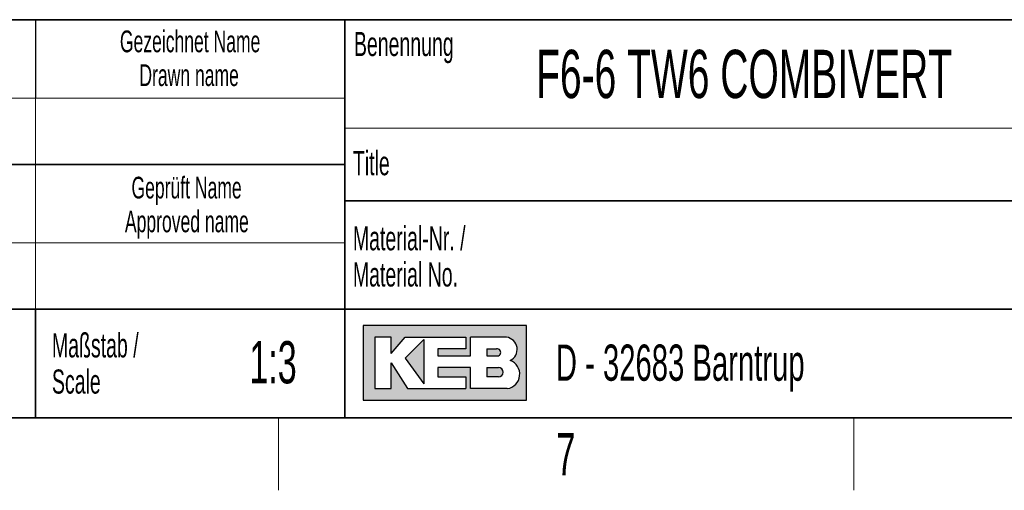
# Model space of a CAD drawing. Header units: millimetres. Extents: x 5 to 418, y 2 to 292.
# Tile 42 of 67: x 291 to 373, y 6 to 45. Entities that reach past the tile are written whole.
import ezdxf

# ---------------------------------------------------------------- set-up
doc = ezdxf.new("R2010")
doc.units = ezdxf.units.MM
doc.layers.add('SLD-0', color=7, linetype='Continuous')
doc.styles.add('SLDTEXTSTYLE1', font='TXT', dxfattribs={"width": 0.605})

msp = doc.modelspace()

# ---------------------------------------------------------------- hatches: boundary and pattern name
at = {"linetype": 'Continuous'}
h = msp.add_hatch(color=7, dxfattribs=at)
h.paths.add_polyline_path([(319.519086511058, 13.45626988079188), (333.083981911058, 13.45626988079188), (333.083981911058, 19.65736492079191), (319.519086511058, 19.65736492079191)], flags=0)
edge = h.paths.add_edge_path(flags=0)
edge.add_arc((331.3188604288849, 15.61738520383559), 1.20464082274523, -81.72003226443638, 70.1709600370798, ccw=False)
edge.add_line((331.4923410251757, 14.42530131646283), (331.480008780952, 14.42519098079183))
edge.add_line((331.480008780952, 14.42519098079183), (328.4331606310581, 14.42519098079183))
edge.add_line((328.4331606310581, 14.42519098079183), (328.4331606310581, 16.16924896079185))
edge.add_line((328.4331606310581, 16.16924896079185), (325.7201815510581, 16.16924896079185))
edge.add_line((325.7201815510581, 16.16924896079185), (325.7201815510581, 15.39411208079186))
edge.add_line((325.7201815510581, 15.39411208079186), (328.0455921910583, 15.39411208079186))
edge.add_line((328.0455921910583, 15.39411208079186), (328.0455921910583, 14.42519098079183))
edge.add_line((328.0455921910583, 14.42519098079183), (323.2009866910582, 14.42519098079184))
edge.add_line((323.2009866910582, 14.42519098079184), (321.8444971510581, 16.55681740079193))
edge.add_line((321.8444971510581, 16.55681740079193), (321.8444971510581, 14.42519098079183))
edge.add_line((321.8444971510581, 14.42519098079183), (320.4880076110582, 14.42519098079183))
edge.add_line((320.4880076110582, 14.42519098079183), (320.4880076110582, 18.68844382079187))
edge.add_line((320.4880076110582, 18.68844382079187), (321.8444971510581, 18.68844382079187))
edge.add_line((321.8444971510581, 18.68844382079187), (321.8444971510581, 17.33195428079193))
edge.add_line((321.8444971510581, 17.33195428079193), (323.0072024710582, 18.68844382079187))
edge.add_line((323.0072024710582, 18.68844382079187), (328.0455921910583, 18.68844382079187))
edge.add_line((328.0455921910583, 18.68844382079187), (328.0455921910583, 17.71952272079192))
edge.add_line((328.0455921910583, 17.71952272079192), (325.7201815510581, 17.71952272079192))
edge.add_line((325.7201815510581, 17.71952272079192), (325.7201815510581, 17.13817006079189))
edge.add_line((325.7201815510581, 17.13817006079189), (328.4331606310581, 17.13817006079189))
edge.add_line((328.4331606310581, 17.13817006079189), (328.4331606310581, 18.68844382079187))
edge.add_line((328.4331606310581, 18.68844382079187), (331.4242487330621, 18.68844382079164))
edge.add_line((331.4242487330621, 18.68844382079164), (331.4256482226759, 18.68844382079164))
edge.add_line((331.4256482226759, 18.68844382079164), (331.4259454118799, 18.68845828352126))
edge.add_arc((331.2860949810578, 17.67430640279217), 1.023749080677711, -64.45894120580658, 82.14849338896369, ccw=False)
msp.add_hatch(color=7, dxfattribs=at).paths.add_polyline_path([(324.5574762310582, 14.81275942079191), (324.557476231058, 18.49465960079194), (323.0072024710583, 16.94438584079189)], flags=0)
h = msp.add_hatch(color=7, dxfattribs=at)
edge = h.paths.add_edge_path(flags=0)
edge.add_line((329.7896501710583, 17.13817006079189), (330.6013652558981, 17.13817006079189))
edge.add_arc((330.6568434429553, 17.42884639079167), 0.2959232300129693, 259.1945394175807, 460.8054605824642)
edge.add_line((330.6013652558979, 17.71952272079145), (329.7896501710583, 17.71952272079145))
edge.add_line((329.7896501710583, 17.71952272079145), (329.7896501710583, 17.13817006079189))
h = msp.add_hatch(color=7, dxfattribs=at)
edge = h.paths.add_edge_path(flags=0)
edge.add_line((329.7896501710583, 15.39411208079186), (330.7588584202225, 15.39411208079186))
edge.add_arc((330.7588584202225, 15.78168052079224), 0.3875684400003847, 270.0000000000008, 450.0000000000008)
edge.add_line((330.7588584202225, 16.16924896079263), (330.7386620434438, 16.16924896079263))
edge.add_line((330.7386620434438, 16.16924896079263), (329.7896501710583, 16.16924896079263))
edge.add_line((329.7896501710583, 16.16924896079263), (329.7896501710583, 15.39411208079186))

# ---------------------------------------------------------------- linework, layer by layer
at = {"layer": 'SLD-0', "lineweight": 35}
for p, q in [((318, 45), (266.3304509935, 45)), ((318, 45), (318, 12)), ((318, 45), (318, 40.1053465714)), ((318, 45), (408, 45)), ((318, 45), (318, 12)), ((266.3304509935, 33), (318, 33)), ((408, 30), (318, 30)), ((266.3304509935, 21), (318, 21)), ((292.3304509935, 21), (292.3304509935, 12)), ((318, 21), (390, 21)), ((26, 12), (408, 12)), ((266.3304509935, 12), (318, 12))]:
    msp.add_line(p, q, dxfattribs=at)
at = {"layer": 'SLD-0'}
for p, q in [((292.3304509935, 45), (292.3304509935, 38.5)), ((331.4242487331, 18.6884438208), (331.4256482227, 18.6884438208)), ((331.4256482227, 18.6884438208), (331.4259454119, 18.6884582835)), ((331.480008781, 14.4251909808), (331.4923410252, 14.4253013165))]:
    msp.add_line(p, q, dxfattribs=at)
at = {"layer": 'SLD-0', "lineweight": 18}
for p, q in [((266.3304509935, 38.5), (318, 38.5)), ((292.3304509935, 38.5), (292.3304509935, 33)), ((292.3304509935, 33), (292.3304509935, 26.5)), ((266.3304509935, 26.5), (318, 26.5)), ((292.3304509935, 26.5), (292.3304509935, 21)), ((312.5, 6), (312.5, 12)), ((360.25, 6), (360.25, 12))]:
    msp.add_line(p, q, dxfattribs=at)
at = {"layer": 'SLD-0', "color": 7, "linetype": 'Continuous', "lineweight": 18}
msp.add_line((318, 36), (408, 36), dxfattribs=at)
at = {"layer": 'SLD-0', "linetype": 'Continuous'}
for p, q in [((333.0839819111, 19.6573649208), (319.5190865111, 19.6573649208)), ((319.5190865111, 19.6573649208), (319.5190865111, 13.4562698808)), ((333.0839819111, 13.4562698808), (333.0839819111, 19.6573649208)), ((321.8444971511, 18.6884438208), (320.4880076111, 18.6884438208)), ((320.4880076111, 18.6884438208), (320.4880076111, 14.4251909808)), ((321.8444971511, 17.3319542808), (323.0072024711, 18.6884438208)), ((321.8444971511, 17.3319542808), (321.8444971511, 18.6884438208)), ((323.0072024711, 18.6884438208), (328.0455921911, 18.6884438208)), ((324.5574762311, 18.4946596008), (323.0072024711, 16.9443858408)), ((324.5574762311, 18.4946596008), (324.5574762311, 14.8127594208)), ((328.0455921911, 18.6884438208), (328.0455921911, 17.7195227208)), ((331.4242487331, 18.6884438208), (328.4331606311, 18.6884438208)), ((328.4331606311, 17.1381700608), (328.4331606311, 18.6884438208)), ((331.4242487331, 18.6884438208), (331.4256482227, 18.6884438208)), ((331.4256482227, 18.6884438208), (331.4259454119, 18.6884582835)), ((325.7201815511, 17.7195227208), (325.7201815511, 17.1381700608)), ((328.0455921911, 17.7195227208), (325.7201815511, 17.7195227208)), ((329.7896501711, 17.7195227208), (330.6013652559, 17.7195227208)), ((329.7896501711, 17.7195227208), (329.7896501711, 17.1381700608)), ((321.8444971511, 14.4251909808), (321.8444971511, 16.5568174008)), ((321.8444971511, 16.5568174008), (323.2009866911, 14.4251909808)), ((323.0072024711, 16.9443858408), (324.5574762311, 14.8127594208)), ((325.7201815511, 17.1381700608), (328.4331606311, 17.1381700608)), ((329.7896501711, 17.1381700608), (330.6013652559, 17.1381700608)), ((325.7201815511, 16.1692489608), (325.7201815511, 15.3941120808)), ((328.4331606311, 16.1692489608), (325.7201815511, 16.1692489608)), ((328.4331606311, 14.4251909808), (328.4331606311, 16.1692489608)), ((329.7896501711, 16.1692489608), (330.7588584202, 16.1692489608)), ((329.7896501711, 16.1692489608), (329.7896501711, 15.3941120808)), ((330.7386620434, 16.1692489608), (330.7588584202, 16.1692489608)), ((325.7201815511, 15.3941120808), (328.0455921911, 15.3941120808)), ((328.0455921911, 15.3941120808), (328.0455921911, 14.4251909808)), ((330.7588584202, 15.3941120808), (329.7896501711, 15.3941120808)), ((320.4880076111, 14.4251909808), (321.8444971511, 14.4251909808)), ((323.2009866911, 14.4251909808), (328.0455921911, 14.4251909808)), ((331.480008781, 14.4251909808), (328.4331606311, 14.4251909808)), ((331.480008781, 14.4251909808), (331.4923410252, 14.4253013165)), ((319.5190865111, 13.4562698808), (333.0839819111, 13.4562698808))]:
    msp.add_line(p, q, dxfattribs=at)
at = {"layer": 'SLD-0', "color": 7, "linetype": 'Continuous', "lineweight": 35}
msp.add_line((408, 12), (318, 12), dxfattribs=at)
at = {"layer": 'SLD-0', "linetype": 'Continuous'}
for centre, radius, start, end in [((331.2860949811, 17.6743064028), 1.023749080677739, 295.5410587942, 82.148493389), ((330.656843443, 17.4288463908), 0.2959232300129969, 259.1945394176, 100.8054605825), ((331.3188604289, 15.6173852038), 1.204640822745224, 278.2799677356, 70.1709600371), ((330.7588584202, 15.7816805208), 0.3875684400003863, 270, 90)]:
    msp.add_arc(centre, radius, start, end, dxfattribs=at)

# ---------------------------------------------------------------- texts
at = {"layer": 'SLD-0', "style": 'SLDTEXTSTYLE1'}
for s, insert, char_height, attachment_point in [('Gezeichnet Name', (305.1708434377, 44.1039425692), 1.8, 2), ('Benennung', (318.7636716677, 43.9908879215), 2, 1), ('F6-6 TW6 COMBIVERT', (333.8826865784, 42.5045192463), 4, 1), ('Drawn name', (305.0870934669, 41.303942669), 1.8, 2), ('Title', (318.6797653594, 34.1107265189), 2, 1), ('Geprüft Name', (304.8761939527, 31.9851255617), 1.8, 2), ('Approved name', (304.900256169, 29.1851256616), 1.8, 2), ('Material-Nr. /', (318.6797653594, 27.8878268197), 2, 1), ('Material No.', (318.6797653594, 24.8878267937), 2, 1), ('Maßstab /', (293.7028556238, 19.0115944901), 2, 1), ('1:3', (312.0485231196, 18.3609001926), 3.5, 2), ('D - 32683 Barntrup', (335.5202035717, 18.0786992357), 3, 1), ('Scale', (293.7028556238, 16.011594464), 2, 1), ('7', (336.3527123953, 10.7429955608), 3.5, 2)]:
    msp.add_mtext(s, dxfattribs=dict(at, insert=insert, char_height=char_height, attachment_point=attachment_point))

doc.saveas('drawing.dxf')
